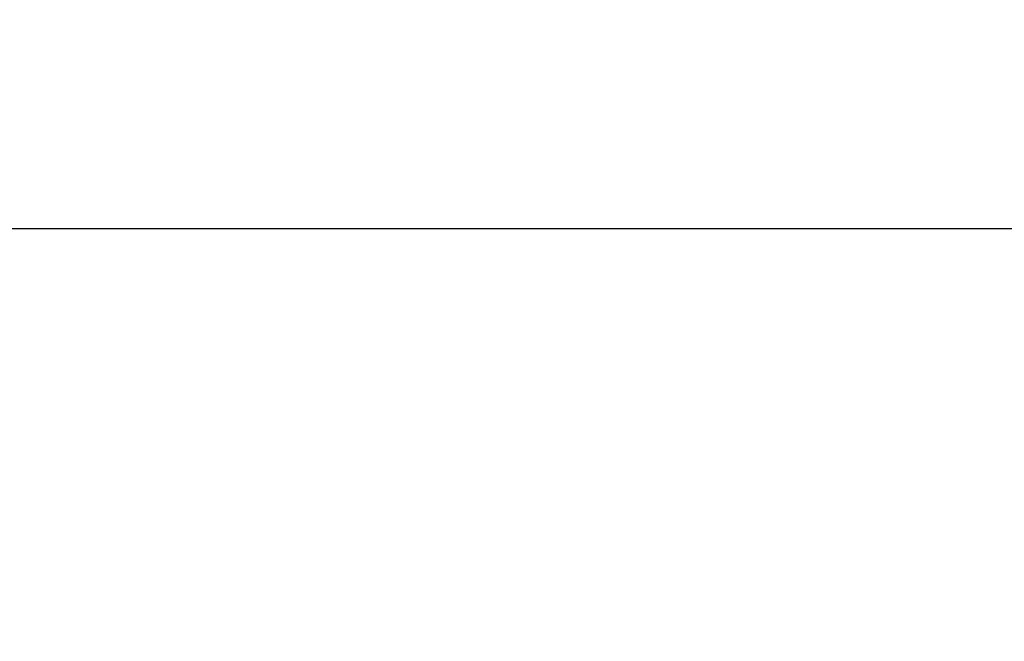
# Model space of a CAD drawing. Extents: x 0 to 30, y 0 to 8.
# Tile 192 of 256: x 12.99364 to 13.0086, y 0.01857 to 0.02801. Entities that reach past the tile are written whole.
import ezdxf

# ---------------------------------------------------------------- set-up
doc = ezdxf.new("R2010")
doc.units = 0
doc.header["$LTSCALE"] = 2.54
doc.layers.get('0').update_dxf_attribs({"color": 13, "linetype": 'CONTINUOUS'})

# ---------------------------------------------------------------- blocks, each defined once
blk = doc.blocks.new('PO____KA___AZIENKOWA_NAROZ')
at = {"color": 0}
blk.add_line((30, 0.018027, 0.138197), (0, 0.030037, 0.109202), dxfattribs=at)
blk.add_line((30, 0.018027, 0.138197), (0, 0.030037, 0.109202), dxfattribs=at)
mesh = blk.add_polyface(dxfattribs=at)
corners = [(30, 0.018027, 0.138197), (0, 0.030037, 0.109202), (30, 0.030037, 0.109202)]
mesh.append_faces([[corners[k] for k in face] for face in [(0, 1, 2)]], dxfattribs={"color": 0})
mesh = blk.add_polyface(dxfattribs=at)
corners = [(0, 0.018027, 0.138197), (0, 0.030037, 0.109202), (30, 0.018027, 0.138197)]
mesh.append_faces([[corners[k] for k in face] for face in [(0, 1, 2)]], dxfattribs={"color": 0})
mesh = blk.add_polyface(dxfattribs=at)
corners = [(13.309451, 0.030037, 13.355016), (3.966306, 0.030037, 4.01187), (3.986808, 0.018027, 3.991367)]
mesh.append_faces([[corners[k] for k in face] for face in [(0, 1, 2)]], dxfattribs={"color": 0})
mesh = blk.add_polyface(dxfattribs=at)
corners = [(13.309451, 0.030037, 13.355016), (3.986808, 0.018027, 3.991367), (13.329219, 0.018368, 13.335249)]
mesh.append_faces([[corners[k] for k in face] for face in [(0, 1, 2)]], dxfattribs={"color": 0})

msp = doc.modelspace()

# ---------------------------------------------------------------- block references
at = {"color": 0}
msp.add_blockref('PO____KA___AZIENKOWA_NAROZ', (0, 0), dxfattribs=at)

doc.saveas('drawing.dxf')
